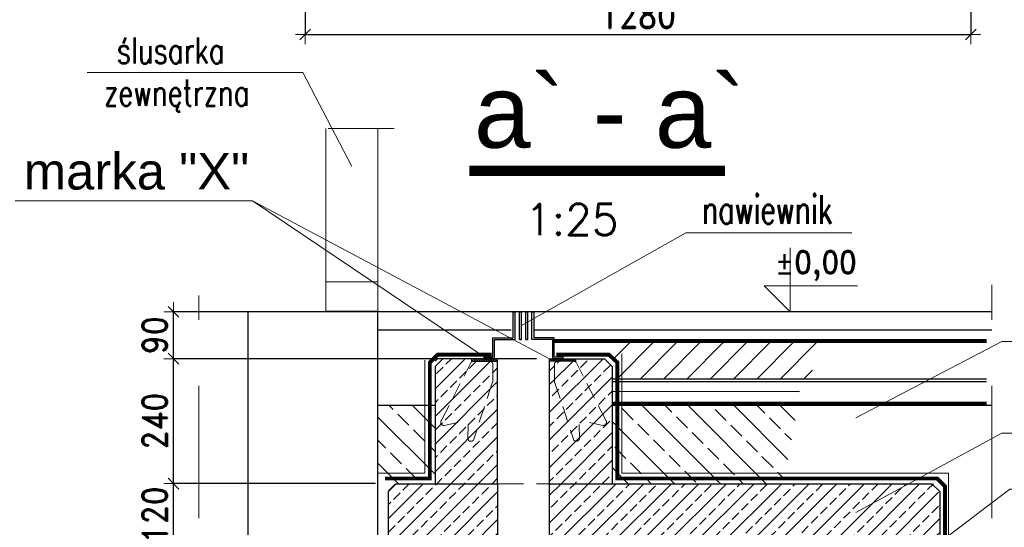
# Model space of a CAD drawing. Header units: centimetres. Extents: x -11084 to 18320, y 2736 to 15778.
# Tile 9 of 28: x 3847 to 4037, y 14942 to 15040. Entities that reach past the tile are written whole.
import ezdxf

# ---------------------------------------------------------------- set-up
doc = ezdxf.new("R2010")
doc.units = ezdxf.units.CM
for name, pattern in [('HIDDEN', [9.525, 6.35, -3.175]), ('HIDDEN2', [4.7625, 3.175, -1.5875]), ('HIDDENX2', [0.75, 0.5, -0.25]), ('IZOLACJA', [0.45, 0.25, -0.2])]:
    doc.linetypes.add(name, pattern=pattern)
for name, color, linetype, lineweight in [('---Hatches', 8, 'Continuous', 18), ('---Stal+opis', 3, 'Continuous', 18), ('---Stal+widok', 2, 'Continuous', 25), ('---Stal+wym', 9, 'Continuous', 15), ('---Widok', 7, 'Continuous', 25), ('---Żelbet', 6, 'Continuous', 30), ('_cienkie', 9, 'Continuous', 9), ('_HVAC_istenijace', 250, 'Continuous', 30), ('_wymiar', 3, 'Continuous', 13), ('K---kreskowanie', 202, 'Continuous', 9), ('K---wymiar', 13, 'Continuous', 13), ('K---śc_murow', 30, 'Continuous', 25), ('K_opis-25', 2, 'Continuous', 13), ('K_wymiar', 3, 'Continuous', 13)]:
    doc.layers.add(name, color=color, linetype=linetype, lineweight=lineweight)
for name, color, linetype in [('3', 3, 'Continuous'), ('_ściany', 8, 'Continuous'), ('K_OPIS_70', 241, 'Continuous')]:
    doc.layers.add(name, color=color, linetype=linetype)
doc.styles.add('ARIAL', font='arial.ttf', dxfattribs={"width": 0.95})
doc.styles.add('Arial CE', font='arial.ttf')
doc.styles.add('ROMAND', font='romand.shx', dxfattribs={"width": 0.9})
doc.styles.add('ROMANS-cond', font='romans.shx', dxfattribs={"width": 0.65})
doc.styles.add('WYMIARY', font='ROMANS.shx', dxfattribs={"width": 0.7})
doc.linetypes.add('BATTING', pattern='A,0.00254,-2.54,[134,LTYPESHP.SHX,S=2.54,R=0,X=-2.54,Y=0],-5.08,[134,LTYPESHP.SHX,S=2.54,R=180,X=2.54,Y=0],-2.54', length=10.16254)
doc.dimstyles.new('1do10-cm-mm', dxfattribs={"dimscale": 0.25, "dimtxt": 19, "dimasz": 0.75, "dimexe": 0, "dimexo": 10, "dimgap": 5, "dimtad": 1, "dimlfac": 10, "dimrnd": 0.5, "dimzin": 9, "dimdsep": 46, "dimtxsty": 'ROMAND', "dimblk": 'UKS', "dimcen": 15, "dimdle": 10, "dimclrd": 256, "dimclre": 256, "dimclrt": 3, "dimadec": 1, "dimazin": 0, "dimtfac": 8e-05, "dimtix": 1, "dimtmove": 2, "dimatfit": 3, "dimldrblk": 'DOTSMALL', "dimfxl": 1, "dimtolj": 1, "dimtzin": 9, "dimarcsym": 0})

# ---------------------------------------------------------------- blocks, each defined once
blk = doc.blocks.new('UKS')
at = {"color": 0}
for p, q in [((10, 0), (-10, 0)), ((0, -10), (0, 10))]:
    blk.add_line(p, q, dxfattribs=at)
at = {"color": 2}
blk.add_line((-5.5, -5.5), (5.5, 5.5), dxfattribs=at)
blk = doc.blocks.new('*D127')
at = {"layer": '---Stal+wym', "linetype": 'ByBlock', "lineweight": -2, "transparency": 16777216}
for p, q in [((3877.07, 14950.8), (3877.07, 14950.99)), ((3915.87, 14950.62), (3877.07, 14950.62)), ((3877.07, 14938.62), (3877.07, 14950.62)), ((3915.87, 14938.62), (3877.07, 14938.62)), ((3877.07, 14938.43), (3877.07, 14938.24))]:
    blk.add_line(p, q, dxfattribs=at)
at = {"layer": 'Defpoints', "color": 0, "linetype": 'ByBlock', "transparency": 16777216}
for p in [(3877.07, 14950.62), (3918.37, 14950.62), (3918.37, 14938.62)]:
    blk.add_point(p, dxfattribs=at)
at = {"layer": '---Stal+wym', "linetype": 'ByBlock', "lineweight": -2, "transparency": 16777216, "xscale": 0.1875, "yscale": 0.1875, "zscale": 0.1875}
for p, rotation in [((3877.07, 14950.62), 270), ((3877.07, 14938.62), 90)]:
    blk.add_blockref('UKS', p, dxfattribs=dict(at, rotation=rotation))
at = {"layer": '---Stal+wym', "color": 3, "linetype": 'ByBlock', "transparency": 16777216, "insert": (3873.44, 14944.62), "char_height": 4.75, "attachment_point": 5, "rotation": 90, "style": 'ROMAND'}
blk.add_mtext('\\A1;120', dxfattribs=at)
blk = doc.blocks.new('_DotSmall')
at = {"color": 0, "const_width": 0.5}
blk.add_lwpolyline([(-0.0625, 0, 1), (0.0625, 0, 1)], format="xyb", close=True, dxfattribs=at)
blk = doc.blocks.new('*D317')
at = {"layer": '---Stal+wym', "linetype": 'ByBlock', "lineweight": -2, "transparency": 16777216}
for p, q in [((3902.37, 15090.29), (3902.37, 15036.88)), ((4030.37, 15090.29), (4030.37, 15036.88)), ((3902.56, 15036.88), (4030.19, 15036.88))]:
    blk.add_line(p, q, dxfattribs=at)
at = {"layer": 'Defpoints', "color": 0, "linetype": 'ByBlock', "transparency": 16777216}
for p in [(3902.37, 15092.79), (4030.37, 15092.79), (4030.37, 15036.88)]:
    blk.add_point(p, dxfattribs=at)
at = {"layer": '---Stal+wym', "linetype": 'ByBlock', "lineweight": -2, "transparency": 16777216, "xscale": 0.1875, "yscale": 0.1875, "zscale": 0.1875, "rotation": 180}
blk.add_blockref('UKS', (3902.37, 15036.88), dxfattribs=at)
at = {"layer": '---Stal+wym', "linetype": 'ByBlock', "lineweight": -2, "transparency": 16777216, "xscale": 0.1875, "yscale": 0.1875, "zscale": 0.1875}
blk.add_blockref('UKS', (4030.37, 15036.88), dxfattribs=at)
at = {"layer": '---Stal+wym', "color": 3, "linetype": 'ByBlock', "transparency": 16777216, "insert": (3966.37, 15040.5), "char_height": 4.75, "attachment_point": 5, "style": 'ROMAND'}
blk.add_mtext('\\A1;1280', dxfattribs=at)
blk = doc.blocks.new('*D369')
at = {"layer": '---Stal+wym', "linetype": 'ByBlock', "lineweight": -2, "transparency": 16777216}
for p, q in [((3877.07, 14983.8), (3877.07, 14983.99)), ((3946.87, 14983.62), (3877.07, 14983.62)), ((3877.07, 14974.62), (3877.07, 14983.62)), ((3946.87, 14974.62), (3877.07, 14974.62)), ((3877.07, 14974.43), (3877.07, 14974.24))]:
    blk.add_line(p, q, dxfattribs=at)
at = {"layer": 'Defpoints', "color": 0, "linetype": 'ByBlock', "transparency": 16777216}
for p in [(3877.07, 14983.62), (3949.37, 14983.62), (3949.37, 14974.62)]:
    blk.add_point(p, dxfattribs=at)
at = {"layer": '---Stal+wym', "linetype": 'ByBlock', "lineweight": -2, "transparency": 16777216, "xscale": 0.1875, "yscale": 0.1875, "zscale": 0.1875}
for p, rotation in [((3877.07, 14983.62), 270), ((3877.07, 14974.62), 90)]:
    blk.add_blockref('UKS', p, dxfattribs=dict(at, rotation=rotation))
at = {"layer": '---Stal+wym', "color": 3, "linetype": 'ByBlock', "transparency": 16777216, "insert": (3873.44, 14979.12), "char_height": 4.75, "attachment_point": 5, "rotation": 90, "style": 'ROMAND'}
blk.add_mtext('\\A1;90', dxfattribs=at)
blk = doc.blocks.new('*D371')
at = {"layer": '---Stal+wym', "linetype": 'ByBlock', "lineweight": -2, "transparency": 16777216}
for p, q in [((3926.35, 14974.62), (3877.07, 14974.62)), ((3877.07, 14950.8), (3877.07, 14974.43)), ((3913.87, 14950.62), (3877.07, 14950.62))]:
    blk.add_line(p, q, dxfattribs=at)
at = {"layer": 'Defpoints', "color": 0, "linetype": 'ByBlock', "transparency": 16777216}
for p in [(3877.07, 14974.62), (3928.85, 14974.62), (3916.37, 14950.62)]:
    blk.add_point(p, dxfattribs=at)
at = {"layer": '---Stal+wym', "linetype": 'ByBlock', "lineweight": -2, "transparency": 16777216, "xscale": 0.1875, "yscale": 0.1875, "zscale": 0.1875}
for p, rotation in [((3877.07, 14974.62), 90), ((3877.07, 14950.62), 270)]:
    blk.add_blockref('UKS', p, dxfattribs=dict(at, rotation=rotation))
at = {"layer": '---Stal+wym', "color": 3, "linetype": 'ByBlock', "transparency": 16777216, "insert": (3873.44, 14962.62), "char_height": 4.75, "attachment_point": 5, "rotation": 90, "style": 'ROMAND'}
blk.add_mtext('\\A1;240', dxfattribs=at)

msp = doc.modelspace()

# ---------------------------------------------------------------- hatches: boundary and pattern name
at = {"layer": '---Stal+wym', "linetype": 'ByBlock'}
h = msp.add_hatch(dxfattribs=at)
h.set_pattern_fill('JIS_STN_2.5', color=256, scale=1.5)
h.paths.add_polyline_path([(3936.373481, 14974.617085), (3936.373481, 14974.409986), (3927.348889, 14974.617085), (3927.348889, 14950.617085), (3939.373481, 14950.617085), (3939.373481, 14974.617085)])
h = msp.add_hatch(dxfattribs=at)
h.set_pattern_fill('JIS_STN_2.5', color=256, scale=1.5)
h.paths.add_polyline_path([(3951.973481, 14974.617085), (3952.373481, 14974.617085), (3949.373481, 14974.617085), (3949.373481, 14950.617085), (3961.398074, 14950.617085), (3961.398074, 14974.617085)])
h = msp.add_hatch(dxfattribs=at)
h.set_pattern_fill('JIS_STN_2.5', color=256, scale=2.5, angle=90)
h.paths.add_polyline_path([(3916.373481, 14965.617085), (3927.348889, 14965.617085), (3927.348889, 14950.617085), (3916.373481, 14950.617085)])
h = msp.add_hatch(dxfattribs=at)
h.set_pattern_fill('JIS_STN_2.5', color=256, scale=2.5, angle=90)
h.paths.add_polyline_path([(3997.089404, 14965.617085), (3961.398074, 14965.617085), (3961.398074, 14950.617085), (3994.312928, 14950.525857)])
h = msp.add_hatch(dxfattribs=at)
h.set_pattern_fill('JIS_STN_2.5', color=256, scale=1.5)
h.paths.add_polyline_path([(3939.373481, 14938.617085), (3939.373481, 14950.617085), (3918.373481, 14950.617085), (3918.373481, 14938.617085)])
h.paths.add_polyline_path([(3949.373481, 14950.617085), (3949.373481, 14938.617085), (3942.373481, 14938.617085), (4024.373481, 14937.617085), (4024.373481, 14938.617085), (4024.145102, 14950.617085)])
at = {"layer": '_ściany'}
h = msp.add_hatch(dxfattribs=at)
h.set_pattern_fill('ANSI31', color=256, style=0)
h.set_pattern_definition([(45, (56057.1502, 36779.668), (-2.24506403, 2.24506403), [])])
h.paths.add_polyline_path([(3961.389726, 14977.766771), (3961.389726, 14970.766771), (3999.27892, 14970.766771), (4001.9821, 14977.766771)])
at = {"layer": 'K---kreskowanie', "transparency": 33554687}
h = msp.add_hatch(dxfattribs=at)
h.set_pattern_fill('ANSI31', color=256, scale=0.1, angle=90)
h.paths.add_polyline_path([(3934.373481, 14974.617085), (3939.373481, 14974.617085), (3939.373481, 14974.117085), (3934.373481, 14974.117085)])
h = msp.add_hatch(dxfattribs=at)
h.set_pattern_fill('ANSI31', color=256, scale=0.1, angle=90)
h.paths.add_polyline_path([(3954.373481, 14974.617085), (3949.373481, 14974.617085), (3949.373481, 14974.117085), (3954.373481, 14974.117085)])

# ---------------------------------------------------------------- linework, layer by layer
at = {"layer": '---Hatches', "color": 6, "linetype": 'IZOLACJA', "ltscale": 40, "const_width": 0.75}
for points in [[(3917.711157, 14951.617085), (3926.346436, 14951.617085), (3926.346436, 14973.884636), (3927.846436, 14975.384636), (3938.226428, 14975.384636)], [(3971.373481, 14951.617085), (3962.396761, 14951.617085), (3962.396761, 14973.912421), (3960.749262, 14975.412421), (3950.691627, 14975.412421)]]:
    msp.add_lwpolyline(points, dxfattribs=at)
at = {"layer": '---Hatches', "color": 6, "linetype": 'IZOLACJA', "ltscale": 50, "const_width": 0.75}
msp.add_lwpolyline([(3962.738203, 14951.617085), (4023.873481, 14951.617085), (4025.373481, 14950.117085), (4025.373481, 14889.617085), (4030.373481, 14889.599237)], dxfattribs=at)
at = {"layer": '---Stal+widok', "color": 6}
for points in [[(3934.373481, 14974.117085), (3939.373481, 14974.117085), (3939.373481, 14974.617085), (3934.373481, 14974.617085)], [(3954.373481, 14974.117085), (3949.373481, 14974.117085), (3949.373481, 14974.617085), (3954.373481, 14974.617085)]]:
    msp.add_lwpolyline(points, close=True, dxfattribs=at)
at = {"layer": '---Stal+wym', "linetype": 'ByBlock'}
for points in [[(3963.292065, 14952.617085), (3963.292065, 14975.551717)], [(3925.368241, 14952.617085), (3925.368241, 14974.364882)], [(3916.373481, 14890.617085), (3916.373481, 14890.617085), (3916.373481, 14952.617085), (3925.368241, 14952.617085)], [(3963.292065, 14952.617085), (4026.070181, 14952.617085), (4026.070181, 14890.617085), (4031.070181, 14890.617085)], [(3923.25743, 14950.617085), (3925.373481, 14950.617085)], [(3965.489533, 14950.617085), (3963.373481, 14950.617085)]]:
    msp.add_lwpolyline(points, dxfattribs=at)
at = {"layer": '---Widok', "linetype": 'ByBlock'}
for points in [[(4034.373481, 14983.617085), (3916.373481, 14983.617085)], [(3941.958682, 14980.117085), (3916.373481, 14980.117085)], [(4034.373481, 14980.117085), (3946.476931, 14980.117085)]]:
    msp.add_lwpolyline(points, dxfattribs=at)
at = {"layer": '---Żelbet', "color": 2, "linetype": 'ByBlock'}
for points in [[(3939.373481, 14950.617085), (3939.373481, 14974.617085), (3936.373481, 14974.617085), (3936.373481, 14974.617085), (3928.848889, 14974.617085), (3927.348889, 14973.117085), (3927.348889, 14950.617085)], [(3949.373481, 14950.617085), (3949.373481, 14974.617085), (3952.373481, 14974.617085), (3952.373481, 14974.617085), (3959.898074, 14974.617085), (3959.898074, 14974.617085), (3961.398074, 14973.117085), (3961.398074, 14950.617085)], [(3939.373481, 14938.617085), (3918.373481, 14938.617085), (3918.373481, 14949.117085), (3919.873481, 14950.617085), (3939.373481, 14950.617085)], [(3939.373481, 14950.617085), (3939.373481, 14938.617085)], [(3949.373481, 14950.617085), (4022.873481, 14950.617085), (4024.373481, 14949.117085), (4024.373481, 14938.617085), (3949.373481, 14938.617085)], [(3949.373481, 14938.617085), (3949.373481, 14950.617085)]]:
    msp.add_lwpolyline(points, dxfattribs=at)
at = {"layer": '_cienkie', "linetype": 'HIDDEN', "ltscale": 2}
msp.add_lwpolyline([(3919.485159, 15018.830974), (3903.08434, 15018.830974)], dxfattribs=at)
at = {"layer": '_cienkie', "color": 4}
msp.add_lwpolyline([(3916.373481, 15018.830974), (3916.373481, 14983.617085), (3906.373481, 14983.617085), (3906.373481, 15018.830974)], dxfattribs=at)
at = {"layer": '_cienkie', "linetype": 'ByBlock'}
msp.add_lwpolyline([(3995.627572, 14995.920408), (3995.627572, 14983.617085), (3995.627572, 14983.617085), (3990.627572, 14988.617085), (4008.597949, 14988.617085)], dxfattribs=at)
at = {"layer": '_cienkie', "color": 4}
msp.add_lwpolyline([(3916.373481, 14983.72403), (3906.373481, 14983.72403), (3906.373481, 14989.370715), (3916.373481, 14989.370715)], close=True, dxfattribs=at)
at = {"layer": '_cienkie', "linetype": 'HIDDEN', "ltscale": 4}
for points in [[(4034.373481, 14943.98786), (4034.373481, 14988.773744)], [(3881.955225, 14943.98786), (3881.955225, 14986.773744)]]:
    msp.add_lwpolyline(points, dxfattribs=at)
at = {"layer": '_cienkie', "linetype": 'HIDDEN2'}
for points in [[(3931.726109, 14962.376089), (3929.122467, 14961.813002, -0.7099697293), (3928.586823, 14962.81126), (3934.281885, 14973.922672, -0.2101401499), (3934.724038, 14974.117085), (3937.86022, 14974.117085, -0.4142135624), (3938.46022, 14973.517085), (3938.46022, 14970.31218, -0.1584946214), (3938.345479, 14969.9593), (3934.721191, 14959.003757, -0.6766169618), (3933.641264, 14959.276831), (3933.717125, 14961.968554)], [(3957.020854, 14962.376089), (3959.624496, 14961.813002, 0.7099697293), (3960.16014, 14962.81126), (3954.465078, 14973.922672, 0.2101401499), (3954.022925, 14974.117085), (3950.886743, 14974.117085, 0.4142135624), (3950.286743, 14973.517085), (3950.286743, 14970.31218, 0.1584946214), (3950.401484, 14969.9593), (3954.025772, 14959.003757, 0.6766169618), (3955.105699, 14959.276831), (3955.029838, 14961.968554)]]:
    msp.add_lwpolyline(points, format="xyb", dxfattribs=at)
at = {"layer": '_cienkie', "linetype": 'HIDDENX2', "ltscale": 10}
msp.add_lwpolyline([(3939.373481, 14950.617085), (3949.373481, 14950.617085)], dxfattribs=at)
at = {"layer": '_HVAC_istenijace'}
for p, q in [((3942.373481, 14978.617085), (3942.373481, 14983.617085)), ((3942.373481, 14983.617085), (3942.773481, 14983.617085)), ((3942.373481, 14978.617085), (3942.373481, 14983.617085)), ((3942.773481, 14983.617085), (3942.373481, 14983.617085)), ((3942.773481, 14978.317085), (3942.773481, 14983.617085)), ((3942.773481, 14978.317085), (3942.773481, 14983.617085)), ((3943.573481, 14978.317085), (3943.573481, 14983.617085)), ((3943.573481, 14983.617085), (3943.973481, 14983.617085)), ((3943.573481, 14978.317085), (3943.573481, 14983.617085)), ((3943.973481, 14983.617085), (3943.573481, 14983.617085)), ((3943.973481, 14978.317085), (3943.973481, 14983.617085)), ((3943.973481, 14978.317085), (3943.973481, 14983.617085)), ((3944.773481, 14978.317085), (3944.773481, 14983.617085)), ((3944.773481, 14983.617085), (3945.173481, 14983.617085)), ((3944.773481, 14978.317085), (3944.773481, 14983.617085)), ((3945.173481, 14983.617085), (3944.773481, 14983.617085)), ((3945.173481, 14978.317085), (3945.173481, 14983.617085)), ((3945.173481, 14978.317085), (3945.173481, 14983.617085)), ((3945.973481, 14978.317085), (3945.973481, 14983.617085)), ((3945.973481, 14983.617085), (3946.373481, 14983.617085)), ((3945.973481, 14978.317085), (3945.973481, 14983.617085)), ((3946.373481, 14983.617085), (3945.973481, 14983.617085)), ((3946.373481, 14978.617085), (3946.373481, 14983.617085)), ((3946.373481, 14978.617085), (3946.373481, 14983.617085)), ((3938.473481, 14974.917085), (3938.473481, 14978.617085)), ((3938.473481, 14978.617085), (3942.373481, 14978.617085)), ((3938.473481, 14974.917085), (3938.473481, 14978.617085)), ((3938.473481, 14978.617085), (3942.373481, 14978.617085)), ((3938.773481, 14974.617085), (3938.773481, 14978.317085)), ((3938.773481, 14978.317085), (3942.773481, 14978.317085)), ((3938.773481, 14974.617085), (3938.773481, 14978.317085)), ((3938.773481, 14978.317085), (3942.773481, 14978.317085)), ((3943.973481, 14978.317085), (3943.573481, 14978.317085)), ((3943.573481, 14978.317085), (3943.973481, 14978.317085)), ((3945.173481, 14978.317085), (3944.773481, 14978.317085)), ((3944.773481, 14978.317085), (3945.173481, 14978.317085)), ((3949.973481, 14978.317085), (3945.973481, 14978.317085)), ((3949.973481, 14978.317085), (3945.973481, 14978.317085)), ((3950.273481, 14978.617085), (3946.373481, 14978.617085)), ((3950.273481, 14978.617085), (3946.373481, 14978.617085)), ((3949.973481, 14974.617085), (3949.973481, 14978.317085)), ((3949.973481, 14974.617085), (3949.973481, 14978.317085)), ((3950.273481, 14974.917085), (3950.273481, 14978.617085)), ((3950.273481, 14974.917085), (3950.273481, 14978.617085)), ((3936.773481, 14974.917085), (3938.473481, 14974.917085)), ((3936.773481, 14974.617085), (3936.773481, 14974.917085)), ((3936.773481, 14974.917085), (3938.473481, 14974.917085)), ((3936.773481, 14974.617085), (3936.773481, 14974.917085)), ((3936.773481, 14974.617085), (3938.773481, 14974.617085)), ((3936.773481, 14974.617085), (3938.773481, 14974.617085)), ((3951.973481, 14974.617085), (3949.973481, 14974.617085)), ((3951.973481, 14974.617085), (3949.973481, 14974.617085)), ((3951.973481, 14974.917085), (3950.273481, 14974.917085)), ((3951.973481, 14974.917085), (3950.273481, 14974.917085)), ((3951.973481, 14974.617085), (3951.973481, 14974.917085)), ((3951.973481, 14974.617085), (3951.973481, 14974.917085))]:
    msp.add_line(p, q, dxfattribs=at)
at = {"layer": '_ściany'}
for p, q in [((3950.320416, 14978.266771), (4033.389726, 14978.266771)), ((3950.320416, 14977.766771), (4033.389726, 14977.766771)), ((3961.389726, 14970.766771), (4033.389726, 14970.766771)), ((3961.389726, 14970.766771), (4033.389726, 14970.766771)), ((3961.389726, 14970.266771), (4033.389726, 14970.266771)), ((3961.389726, 14966.266771), (4033.389726, 14966.266771))]:
    msp.add_line(p, q, dxfattribs=at)
at = {"layer": '_ściany', "linetype": 'BATTING', "ltscale": 0.2}
msp.add_line((3961.389726, 14968.388213), (3997.389726, 14968.327492), dxfattribs=at)
at = {"layer": '_ściany', "linetype": 'IZOLACJA', "ltscale": 50, "const_width": 0.75}
for points in [[(3950.320416, 14978.016771), (4033.389726, 14978.016771)], [(3961.389726, 14966.016771), (4033.389726, 14966.016771)]]:
    msp.add_lwpolyline(points, dxfattribs=at)
at = {"layer": '_ściany'}
for points in [[(3927.348889, 14965.617085), (3916.373481, 14965.617085)], [(4034.373481, 14965.617085), (3961.398074, 14965.617085)]]:
    msp.add_lwpolyline(points, dxfattribs=at)
at = {"layer": 'K---wymiar'}
for points in [[(3949.373481, 14974.617085), (3956.901887, 14974.617085)], [(3939.373481, 14950.617085), (3939.373481, 14960.718163)], [(3949.373481, 14950.617085), (3949.373481, 14960.718163)], [(3939.373481, 14950.617085), (3939.373481, 14958.787674)]]:
    msp.add_lwpolyline(points, dxfattribs=at)
at = {"layer": 'K---śc_murow'}
msp.add_lwpolyline([(3916.373481, 14863.372172), (3916.373481, 14983.617085), (3891.373481, 14983.617085), (3891.373481, 14863.372172)], dxfattribs=at)
at = {"layer": 'K_opis-25', "const_width": 2}
msp.add_lwpolyline([(3933.969897, 15010.697069), (3983.12189, 15010.697069)], dxfattribs=at)
at = {"layer": 'K_wymiar'}
for points in [[(3911.373481, 15011.538208), (3901.894608, 15029.574839), (3860.486723, 15029.574839)], [(3892.277448, 15004.9329), (3846.636751, 15004.9329)], [(3949.373481, 14974.617085), (3892.277448, 15004.9329), (3937.373481, 14974.617085)], [(3943.973481, 14980.967085), (3975.545934, 14998.776027), (4007.451213, 14998.776027)], [(4008.2291, 14963.289533), (4036.346986, 14977.899788), (4168.219696, 14977.899788)], [(4008.2291, 14945.072445), (4036.346986, 14960.328303), (4156.724452, 14960.328303)], [(4022.690458, 14938.049273), (4037.846986, 14949.576711), (4156.724452, 14949.576711)]]:
    msp.add_lwpolyline(points, dxfattribs=at)

# ---------------------------------------------------------------- texts
at = {"layer": '---Stal+opis', "color": 3, "insert": (3869.940171, 15010.568907), "char_height": 7, "attachment_point": 5, "style": 'Arial CE'}
msp.add_mtext('\\A1;marka "X"', dxfattribs=at)
at = {"layer": '---Stal+wym', "color": 3, "linetype": 'ByBlock', "insert": (4000.558719, 14992.482876), "char_height": 4.375, "attachment_point": 5, "style": 'ROMAND'}
msp.add_mtext('\\A1;%%P0,00', dxfattribs=at)
at = {"layer": '3', "style": 'WYMIARY', "width": 0.7}
msp.add_text('nawiewnik', height=5.5, dxfattribs=at).set_placement((3978.693083, 15000.53333))
at = {"layer": '3', "style": 'WYMIARY'}
msp.add_text('1:25', height=6, dxfattribs=at).set_placement((3944.641376, 14998.35825))
at = {"layer": '_wymiar', "color": 2, "style": 'ROMANS-cond', "width": 0.75}
for s, p in [('ślusarka ', (3866.155692, 15031.332142)), ('zewnętrzna', (3863.711978, 15023.213718))]:
    msp.add_text(s, height=5, dxfattribs=at).set_placement(p)
at = {"layer": 'K_OPIS_70', "style": 'ARIAL'}
msp.add_text('a` - a`', height=14, dxfattribs=at).set_placement((3934.84029, 15015.133112))

# ---------------------------------------------------------------- dimensions: what is measured, and where the dimension line sits
at = {"layer": '---Stal+wym', "linetype": 'ByBlock'}
dim = msp.add_linear_dim(base=(4030.373481, 15036.876625), p1=(3902.373481, 15092.793665), p2=(4030.373481, 15092.793665), dimstyle='1do10-cm-mm', dxfattribs=at)
dim.commit()
dim.dimension.update_dxf_attribs({"geometry": '*D317', "text_midpoint": (3966.373481, 15040.501625)})
for base, p1, p2, picture, middle in [((3877.065497, 14983.617085), (3949.373481, 14974.617085), (3949.373481, 14983.617085), '*D369', (3873.440497, 14979.117085)), ((3877.065497, 14974.617085), (3916.373481, 14950.617085), (3928.848889, 14974.617085), '*D371', (3873.440497, 14962.617085)), ((3877.065497, 14950.617085), (3918.373481, 14938.617085), (3918.373481, 14950.617085), '*D127', (3873.440497, 14944.617085))]:
    dim = msp.add_linear_dim(base=base, p1=p1, p2=p2, angle=90, dimstyle='1do10-cm-mm', dxfattribs=at)
    dim.commit()
    dim.dimension.update_dxf_attribs({"geometry": picture, "text_midpoint": middle})

doc.saveas('drawing.dxf')
